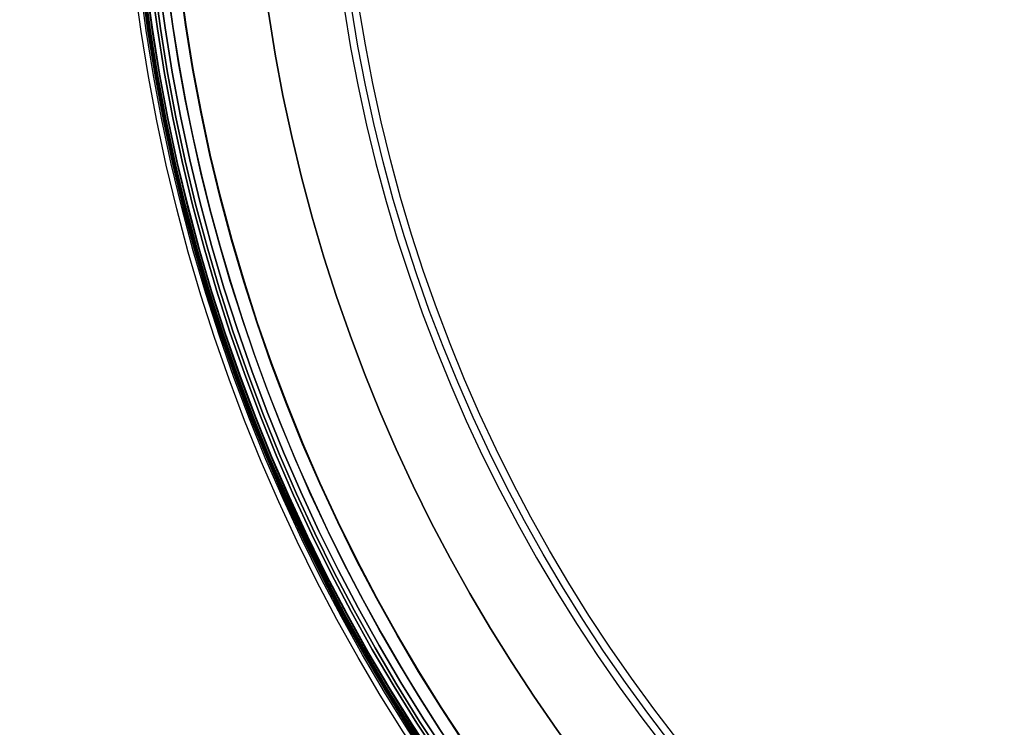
# Model space of a CAD drawing. Header units: millimetres. Extents: x -257 to 273, y -282 to 246.
# Tile 238 of 256: x -236 to -109, y -116 to -25. Entities that reach past the tile are written whole.
import ezdxf

# ---------------------------------------------------------------- set-up
doc = ezdxf.new("R2010")
doc.units = ezdxf.units.MM
doc.layers.add('Layer 01', color=7, linetype='Continuous', true_color=0x000000)

# ---------------------------------------------------------------- blocks, each defined once
blk = doc.blocks.new('Verpan Serie 430 Chair_Sæderamme til Serie430_Vink')
at = {"layer": 'Layer 01', "color": 254, "true_color": 0xcad1ee, "extrusion": (0, -1, 0)}
for centre, radius, start, end in [((0, 0), 226, 140.5635, 219.4365), ((0, 0), 202, 90, 270), ((0, 0, 27.5), 202.96, 90, 270)]:
    blk.add_arc(centre, radius, start, end, dxfattribs=at)
at = {"layer": 'Layer 01', "color": 254, "true_color": 0xcad1ee, "extrusion": (0, 1, 0)}
for centre, radius, start, end in [((0, 0, -27.5), 226, 320.4685, 39.5315), ((0, 0, -55), 226, 320.3436, 39.6564), ((0, 0, -55), 203.92, 270, 90)]:
    blk.add_arc(centre, radius, start, end, dxfattribs=at)
blk = doc.blocks.new('Vepan Serie 430 - Upholstery')
at = {"layer": 'Layer 01', "color": 250, "true_color": 0x404040, "extrusion": (0, -1, 0)}
for centre, radius in [((0, 0, -65.32), 224.34), ((0, 0, -64.32), 224.26), ((0, 0, -60.83), 228), ((0, 0, -61.33), 229.1), ((0, 0, -61.33), 228), ((0, 0, -61.33), 227), ((0, 0, -60.83), 227), ((0, 0, -60.33), 230.1), ((0, 0, -59.83), 230.1), ((0, 0, -59.33), 230.1), ((0, 0, -60.33), 229.1), ((0, 0, -59.83), 229.1), ((0, 0, -59.33), 229.1), ((0, 0, -58.09), 229.43), ((0, 0, -58.92), 228.88), ((0, 0, -56.73), 228.6), ((0, 0, -56.73), 228.6), ((0, 0, -56.73), 227.6), ((0, 0, -56.73), 227.6), ((0, 0, -28.36), 227.6), ((0, 0, -28.36), 228.6), ((0, 0), 213.6), ((0, 0), 228.6), ((0, 0, 0.5), 213.6)]:
    blk.add_arc(centre, radius, 90, 270, dxfattribs=at)
at = {"layer": 'Layer 01', "color": 250, "true_color": 0x404040, "extrusion": (0, 1, 0)}
for centre, radius in [((0, 0, 61.33), 229), ((0, 0, 60.33), 228), ((0, 0, 60.33), 227), ((0, 0, 58.81), 228.71), ((0, 0, 57.98), 229.27), ((0, 0), 227.6), ((0, 0, -1), 227.6), ((0, 0, -1), 213.6)]:
    blk.add_arc(centre, radius, 270, 90, dxfattribs=at)
blk = doc.blocks.new('430 dining chair')
at = {"layer": 'Layer 01', "extrusion": (0.071252, 5.22431e-20, 0.997458), "rotation": 270}
blk.add_blockref('Vepan Serie 430 - Upholstery', (-52.98, 0), dxfattribs=at)
at = {"layer": 'Layer 01'}
blk.add_blockref('Verpan Serie 430 Chair_Sæderamme til Serie430_Vink', (0, 2.02), dxfattribs=at)

msp = doc.modelspace()

# ---------------------------------------------------------------- block references
at = {"layer": 'Layer 01', "extrusion": (0, -1, 2.28891e-16)}
msp.add_blockref('430 dining chair', (7.5, 70.19, -7.48), dxfattribs=at)

doc.saveas('drawing.dxf')
